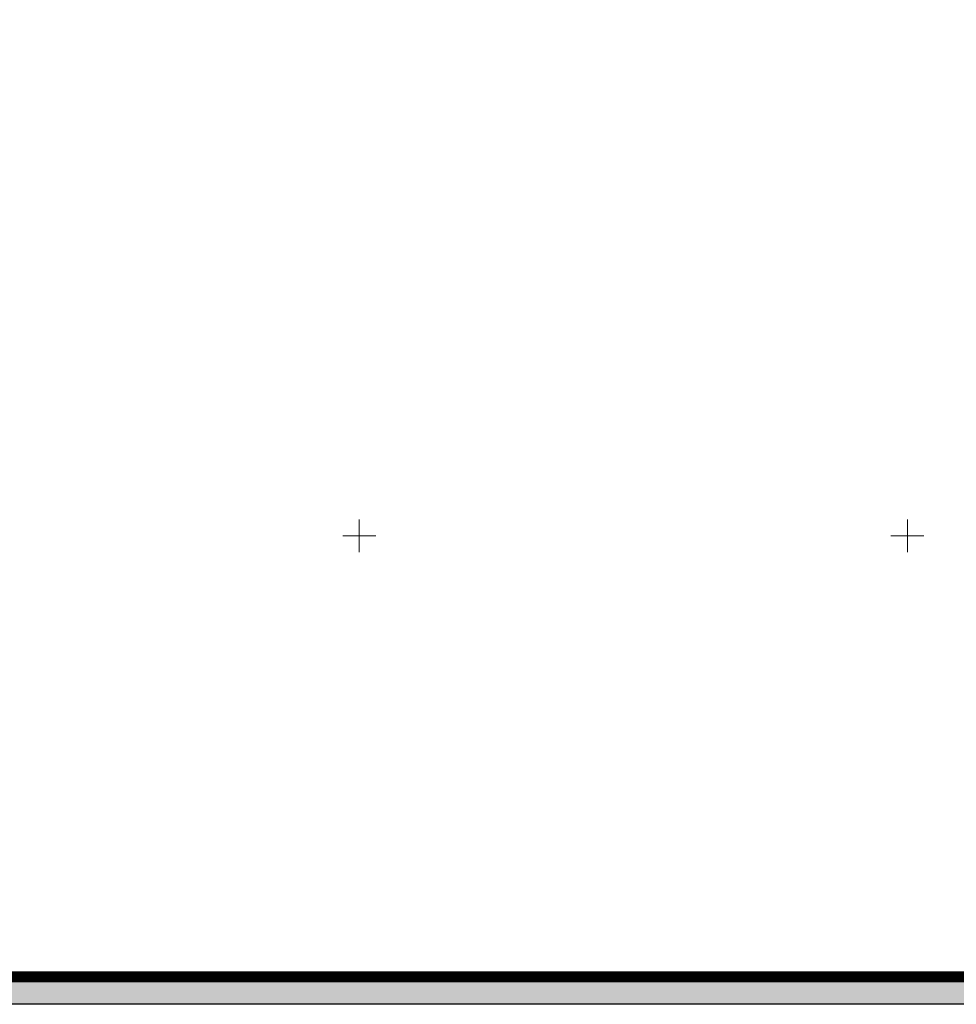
# Model space of a CAD drawing. Extents: x 339261 to 398512, y 4142390 to 4214102.
# Tile 3 of 20: x 398319 to 398404, y 4213857 to 4213947. Entities that reach past the tile are written whole.
import ezdxf

# ---------------------------------------------------------------- set-up
doc = ezdxf.new("R2010")
doc.units = 0
doc.header["$LTSCALE"] = 0.5
doc.header["$MEASUREMENT"] = 0
doc.layers.add('.', color=7, linetype='Continuous', lineweight=15)
doc.layers.add('GEODS_POINT_GRID#_B', color=7, linetype='Continuous', true_color=0x000000)
doc.layers.add('TREE', color=74, linetype='Continuous')

# ---------------------------------------------------------------- blocks, each defined once
blk = doc.blocks.new('CrossCoord_m1')
at = {"layer": 'GEODS_POINT_GRID#_B', "color": 3, "lineweight": 20, "true_color": 0x00ff00, "flags": 128}
for points in [[(0, 3), (0, -3)], [(-3, 0), (3, 0)]]:
    blk.add_lwpolyline(points, dxfattribs=at)
blk = doc.blocks.new('wdqwqwwq')
at = {"layer": 'GEODS_POINT_GRID#_B', "color": 3, "true_color": 0x00ff00, "xscale": 0.5, "yscale": 0.5, "zscale": 0.5}
for p in [(398350, 4213900), (398400, 4213900)]:
    blk.add_blockref('CrossCoord_m1', p, dxfattribs=at)

msp = doc.modelspace()

# ---------------------------------------------------------------- hatches: boundary and pattern name
at = {"layer": 'TREE', "lineweight": 0}
h = msp.add_hatch(dxfattribs=at)
h.set_pattern_fill('CROSS', color=256, scale=1.2, angle=12.94968)
h.set_pattern_definition([(12.949675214, (0, 0), (0.225141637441, 0.359598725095), [0.15, -0.45]), (102.949675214, (0.0899, -0.0563), (-0.359598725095, 0.225141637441), [0.15, -0.45])])
edge = h.paths.add_edge_path()
edge.add_line((398301.676, 4213945.281), (398308.634, 4213942.642))
edge.add_line((398308.634, 4213942.642), (398311.73, 4213950.3))
edge.add_line((398311.73, 4213950.3), (398314.41, 4213956.93))
edge.add_line((398314.41, 4213956.93), (398323.68, 4213978.89))
edge.add_line((398323.68, 4213978.89), (398345.588, 4213969.642))
edge.add_line((398345.588, 4213969.642), (398346.139, 4213970.951))
edge.add_line((398346.139, 4213970.951), (398341.222, 4213972.817))
edge.add_line((398341.222, 4213972.817), (398341.754, 4213974.219))
edge.add_line((398341.754, 4213974.219), (398314.572, 4213984.532))
edge.add_arc((398313.862, 4213982.662), 2, 69.22381, 159.22381)
edge.add_line((398311.992, 4213983.371), (398306.537, 4213968.993))
edge.add_arc((398308.407, 4213968.283), 2, 159.22381, 249.22381)
edge.add_line((398307.698, 4213966.413), (398315.042, 4213963.627))
edge.add_line((398315.042, 4213963.627), (398310.431, 4213951.529))
edge.add_line((398310.431, 4213951.529), (398304.848, 4213953.646))
edge.add_line((398304.848, 4213953.646), (398301.676, 4213945.281))

# ---------------------------------------------------------------- next in the draw order: block references
at = {"linetype": 'Continuous'}
msp.add_blockref('wdqwqwwq', (0, 0), dxfattribs=at)

# ---------------------------------------------------------------- next in the draw order: hatches: boundary and pattern name
at = {"layer": '.', "linetype": 'Continuous', "lineweight": 35, "true_color": 0xffffff}
h = msp.add_hatch(color=7, dxfattribs=at)
h.dxf.hatch_style = 1
h.paths.add_polyline_path([(398214.889, 4214067.264), (398511.889, 4214067.264), (398511.889, 4213857.264), (398214.889, 4213857.264)])
h.paths.add_polyline_path([(398224.889, 4214064.764), (398509.389, 4214064.764), (398509.389, 4213859.764), (398224.889, 4213859.764)], flags=16)

# ---------------------------------------------------------------- next in the draw order: linework, layer by layer
msp.add_lwpolyline([(398214.889, 4214067.264), (398511.889, 4214067.264), (398511.889, 4213857.264), (398214.889, 4213857.264)], close=True)
at = {"const_width": 1}
msp.add_lwpolyline([(398224.889, 4214064.764), (398509.389, 4214064.764), (398509.389, 4213859.764), (398224.889, 4213859.764)], close=True, dxfattribs=at)

doc.saveas('drawing.dxf')
